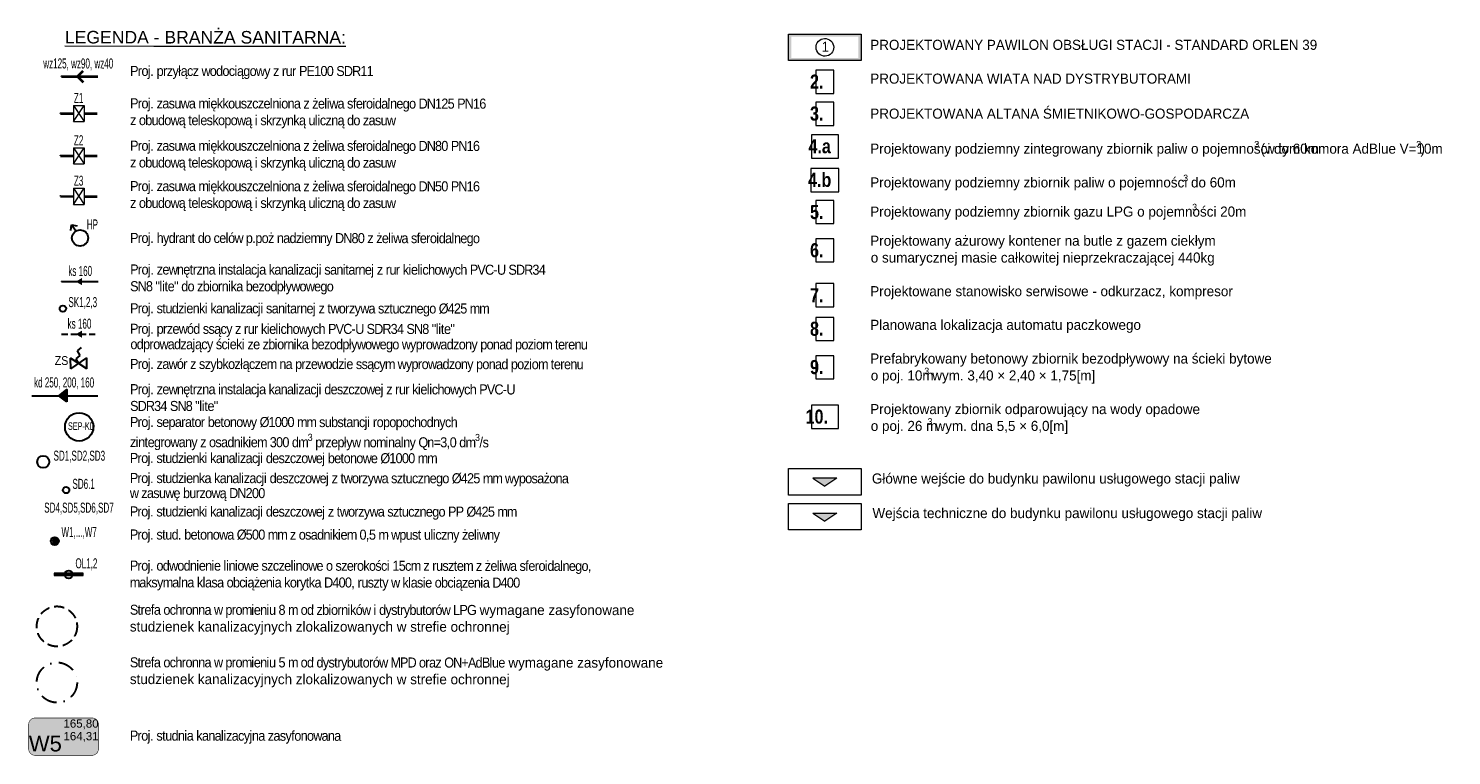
# Model space of a CAD drawing. Header units: millimetres. Extents: x 19047 to 276906, y -533553 to -451719.
# Tile 36 of 36: x 188487 to 276906, y -532044 to -486843. Entities that reach past the tile are written whole.
import ezdxf
from ezdxf.lldxf.tags import DXFTag

# ---------------------------------------------------------------- set-up
doc = ezdxf.new("R2010")
doc.units = ezdxf.units.MM
doc.header["$MEASUREMENT"] = 0
doc.linetypes.add('DASHDOT', pattern=[1000, 500, -250, 0, -250])
doc.linetypes.add('DASHED', pattern=[19.05, 12.7, -6.35])
for name, color, linetype, lineweight in [('0_Nr_pióra__1', 7, 'Continuous', 13), ('0_Nr_pióra__16', 7, 'Continuous', 13), ('EMA_PZT_i_w', 7, 'Continuous', 40), ('ODLEGŁOŚCI BEZPIECZNE OD LPG', 1, 'DASHED', 30), ('ODLEGŁOŚCI BEZPIECZNE OD PALIW PŁYNNYCH', 30, 'DASHDOT', 30), ('PZT kanalizacja_Nr_pióra__19', 255, 'Continuous', 0), ('PZT kanalizacja_Nr_pióra__206', 7, 'Continuous', 30), ('PZT_i_WODA', 5, 'Continuous', 30), ('PZT_Nr_pióra__1', 7, 'Continuous', 13), ('PZT_Nr_pióra__41', 7, 'Continuous', 15), ('PZT_Nr_pióra__6', 7, 'Continuous', 13), ('Q_ZUD_W', 160, 'Continuous', 30)]:
    doc.layers.add(name, color=color, linetype=linetype, lineweight=lineweight)
doc.layers.add('0_Nr_pióra__140', color=7, linetype='Continuous', lineweight=13, true_color=0x7e20ff)
doc.layers.add('PZT_i_KD', color=7, linetype='Continuous', lineweight=30, true_color=0x136734)
doc.layers.add('IS_Węzeł_sieci_kanalizacyjnej_-_opisy', color=7, linetype='Continuous')
doc.styles.add('GENERATED_STYLE_13', font='txt')
doc.styles.add('GENERATED_STYLE_2', font='txt')
doc.styles.add('GENERATED_STYLE_3', font='txt')
doc.styles.add('GENERATED_STYLE_5', font='txt')
doc.styles.add('GENERATED_STYLE_9', font='txt')
doc.styles.add('STYL_AUTOMATYCZNY_6', font='txt')
tags = doc.linetypes.add('SOLID', pattern=[10, 10, 0]).pattern_tags.tags
tags[6:7] = [DXFTag(74, 4), DXFTag(75, 0), DXFTag(340, '0'), DXFTag(46, 0.0), DXFTag(50, 0.0), DXFTag(44, 0.0), DXFTag(45, 0.0)]
tags[4:5] = [DXFTag(74, 4), DXFTag(75, 0), DXFTag(340, '0'), DXFTag(46, 0.0), DXFTag(50, 0.0), DXFTag(44, 0.0), DXFTag(45, 0.0)]

# ---------------------------------------------------------------- blocks, each defined once
blk = doc.blocks.new('G$C5B20D4A7')
at = {"linetype": 'Continuous', "lineweight": 0, "true_color": 0x000000}
blk.add_hatch(color=18, dxfattribs=at).paths.add_polyline_path([(3, 3.208), (1.5, 3.208), (2.25, 2.708)])
at = {"layer": '0_Nr_pióra__1', "linetype": 'Continuous', "lineweight": 0, "true_color": 0xffffff}
blk.add_hatch(color=7, dxfattribs=at).paths.add_polyline_path([(1.5, 1.045), (3, 1.045), (2.25, 0.545)])
at = {"layer": 'PZT_Nr_pióra__1', "linetype": 'Continuous'}
h = blk.add_hatch(color=256, dxfattribs=at)
h.paths.add_polyline_path([(0, 30.824), (4.5, 30.824), (4.5, 29.174), (0, 29.174)])
h.paths.add_polyline_path([(4.339, 29.335), (0.161, 29.335), (0.161, 30.663), (4.339, 30.663)], flags=0)
at = {"layer": '0_Nr_pióra__1', "linetype": 'Continuous'}
for p, q in [((3, 3.208), (1.5, 3.208)), ((1.5, 3.208), (2.25, 2.708)), ((3, 3.208), (2.25, 2.708)), ((1.5, 1.045), (3, 1.045)), ((1.5, 1.045), (2.25, 0.545)), ((3, 1.045), (2.25, 0.545))]:
    blk.add_line(p, q, dxfattribs=at)
at = {"layer": '0_Nr_pióra__140', "linetype": 'Continuous'}
for p, q in [((2.81, 28.572), (1.69, 28.572)), ((1.69, 28.572), (1.69, 27.131)), ((2.81, 27.131), (2.81, 28.572)), ((1.69, 27.131), (2.81, 27.131)), ((2.81, 26.589), (1.69, 26.589)), ((1.69, 26.589), (1.69, 25.147)), ((2.81, 25.147), (2.81, 26.589)), ((1.69, 25.147), (2.81, 25.147)), ((3.09, 24.559), (1.41, 24.559)), ((1.41, 24.559), (1.41, 23.117)), ((3.09, 23.117), (3.09, 24.559)), ((1.41, 23.117), (3.09, 23.117)), ((3.119, 22.467), (1.381, 22.467)), ((1.381, 22.467), (1.381, 21.025)), ((3.119, 21.025), (3.119, 22.467)), ((1.381, 21.025), (3.119, 21.025)), ((2.81, 20.483), (1.69, 20.483)), ((1.69, 20.483), (1.69, 19.042)), ((2.81, 19.042), (2.81, 20.483)), ((1.69, 19.042), (2.81, 19.042)), ((2.81, 18.095), (1.69, 18.095)), ((1.69, 18.095), (1.69, 16.654)), ((2.81, 16.654), (2.81, 18.095)), ((1.69, 16.654), (2.81, 16.654)), ((2.81, 15.308), (1.69, 15.308)), ((1.69, 15.308), (1.69, 13.867)), ((2.81, 13.867), (2.81, 15.308)), ((1.69, 13.867), (2.81, 13.867)), ((2.81, 13.209), (1.69, 13.209)), ((1.69, 13.209), (1.69, 11.768)), ((2.81, 11.768), (2.81, 13.209)), ((1.69, 11.768), (2.81, 11.768)), ((2.81, 10.829), (1.69, 10.829)), ((1.69, 10.829), (1.69, 9.388)), ((2.81, 9.388), (2.81, 10.829)), ((1.69, 9.388), (2.81, 9.388)), ((3.09, 7.75), (1.41, 7.75)), ((1.41, 7.75), (1.41, 6.309)), ((3.09, 6.309), (3.09, 7.75)), ((1.41, 6.309), (3.09, 6.309))]:
    blk.add_line(p, q, dxfattribs=at)
at = {"layer": 'PZT_Nr_pióra__1', "linetype": 'Continuous'}
for p, q in [((0, 29.174), (0, 30.824)), ((0, 30.824), (4.5, 30.824)), ((4.5, 30.824), (4.5, 29.174)), ((4.5, 29.174), (0, 29.174)), ((0, 2.166), (0, 3.816)), ((0, 3.816), (4.5, 3.816)), ((4.5, 3.816), (4.5, 2.166)), ((4.5, 2.166), (0, 2.166)), ((0, 0), (0, 1.65)), ((0, 1.65), (4.5, 1.65)), ((4.5, 1.65), (4.5, 0)), ((4.5, 0), (0, 0))]:
    blk.add_line(p, q, dxfattribs=at)
at = {"layer": 'PZT_Nr_pióra__41', "linetype": 'Continuous'}
blk.add_ellipse((2.25, 29.999), major_axis=(0.322, -0.446), ratio=0.995216, dxfattribs=at)
at = {"layer": '0_Nr_pióra__140', "char_height": 0.875, "style": 'GENERATED_STYLE_5'}
for s, insert, attachment_point in [('\\A1;{\\pt0,140;\\fArial Narrow|b1|i0|c238|p34;2. \\fArial Narrow|b1|i0|c238|p34;\\A1{\\H.66x;\\S^  ;}\\fArial Narrow|b1|i0|c238|p34;\\fArial Narrow|b1|i0|c238|p34;\\A1{\\H.66x;\\S^  ;}\\fArial Narrow|b1|i0|c238|p34;\\fArial Narrow|b1|i0|c238|p34;\\fArial Narrow|b1|i0|c238|p34;\\fArial Narrow|b1|i0|c238|p34;\\fArial Narrow|b1|i0|c238|p34;\\fArial Narrow|b1|i0|c238|p34;\\fArial Narrow|b1|i0|c238|p34;\\fArial Narrow|b1|i0|c238|p34;\\fArial Narrow|b1|i0|c238|p34;\\fArial Narrow|b1|i0|c238|p34;\\fArial Narrow|b1|i0|c238|p34;\\fArial Narrow|b1|i0|c238|p34;\\fArial Narrow|b1|i0|c238|p34;\\fArial Narrow|b1|i0|c238|p34;\\fArial Narrow|b1|i0|c238|p34;\\fArial Narrow|b1|i0|c238|p34;\\fArial Narrow|b1|i0|c238|p34;\\fArial Narrow|b1|i0|c238|p34;\\fArial Narrow|b1|i0|c238|p34;\\fArial Narrow|b1|i0|c238|p34;\\fArial Narrow|b1|i0|c238|p34;\\fArial Narrow|b1|i0|c238|p34;\\fArial Narrow|b1|i0|c238|p34;\\fArial Narrow|b1|i0|c238|p34;\\fArial Narrow|b1|i0|c238|p34;\\fArial Narrow|b1|i0|c238|p34;}', (2.81, 28.302), 3), ('\\A1;{\\pt0,140;\\fArial Narrow|b1|i0|c238|p34;3. \\fArial Narrow|b1|i0|c238|p34;\\A1{\\H.66x;\\S^  ;}\\fArial Narrow|b1|i0|c238|p34;\\fArial Narrow|b1|i0|c238|p34;\\A1{\\H.66x;\\S^  ;}\\fArial Narrow|b1|i0|c238|p34;\\fArial Narrow|b1|i0|c238|p34;\\fArial Narrow|b1|i0|c238|p34;\\fArial Narrow|b1|i0|c238|p34;\\fArial Narrow|b1|i0|c238|p34;\\fArial Narrow|b1|i0|c238|p34;\\fArial Narrow|b1|i0|c238|p34;\\fArial Narrow|b1|i0|c238|p34;\\fArial Narrow|b1|i0|c238|p34;\\fArial Narrow|b1|i0|c238|p34;\\fArial Narrow|b1|i0|c238|p34;\\fArial Narrow|b1|i0|c238|p34;\\fArial Narrow|b1|i0|c238|p34;\\fArial Narrow|b1|i0|c238|p34;\\fArial Narrow|b1|i0|c238|p34;\\fArial Narrow|b1|i0|c238|p34;\\fArial Narrow|b1|i0|c238|p34;\\fArial Narrow|b1|i0|c238|p34;\\fArial Narrow|b1|i0|c238|p34;\\fArial Narrow|b1|i0|c238|p34;\\fArial Narrow|b1|i0|c238|p34;\\fArial Narrow|b1|i0|c238|p34;\\fArial Narrow|b1|i0|c238|p34;\\fArial Narrow|b1|i0|c238|p34;\\fArial Narrow|b1|i0|c238|p34;\\fArial Narrow|b1|i0|c238|p34;}', (2.81, 26.319), 3), ('\\A1;{\\pt0,140;\\fArial Narrow|b1|i0|c238|p34;4.a \\fArial Narrow|b1|i0|c238|p34;\\A1{\\H.66x;\\S^  ;}\\fArial Narrow|b1|i0|c238|p34;\\fArial Narrow|b1|i0|c238|p34;\\A1{\\H.66x;\\S^  ;}\\fArial Narrow|b1|i0|c238|p34;\\fArial Narrow|b1|i0|c238|p34;\\fArial Narrow|b1|i0|c238|p34;\\fArial Narrow|b1|i0|c238|p34;\\fArial Narrow|b1|i0|c238|p34;\\fArial Narrow|b1|i0|c238|p34;\\fArial Narrow|b1|i0|c238|p34;\\fArial Narrow|b1|i0|c238|p34;\\fArial Narrow|b1|i0|c238|p34;\\fArial Narrow|b1|i0|c238|p34;\\fArial Narrow|b1|i0|c238|p34;\\fArial Narrow|b1|i0|c238|p34;\\fArial Narrow|b1|i0|c238|p34;\\fArial Narrow|b1|i0|c238|p34;\\fArial Narrow|b1|i0|c238|p34;\\fArial Narrow|b1|i0|c238|p34;\\fArial Narrow|b1|i0|c238|p34;\\fArial Narrow|b1|i0|c238|p34;\\fArial Narrow|b1|i0|c238|p34;\\fArial Narrow|b1|i0|c238|p34;\\fArial Narrow|b1|i0|c238|p34;\\fArial Narrow|b1|i0|c238|p34;\\fArial Narrow|b1|i0|c238|p34;\\fArial Narrow|b1|i0|c238|p34;\\fArial Narrow|b1|i0|c238|p34;\\fArial Narrow|b1|i0|c238|p34;}', (2.25, 24.289), 2), ('\\A1;{\\pt0,140;\\fArial Narrow|b1|i0|c238|p34;4.b \\fArial Narrow|b1|i0|c238|p34;\\A1{\\H.66x;\\S^  ;}\\fArial Narrow|b1|i0|c238|p34;\\fArial Narrow|b1|i0|c238|p34;\\A1{\\H.66x;\\S^  ;}\\fArial Narrow|b1|i0|c238|p34;\\fArial Narrow|b1|i0|c238|p34;\\fArial Narrow|b1|i0|c238|p34;\\fArial Narrow|b1|i0|c238|p34;\\fArial Narrow|b1|i0|c238|p34;\\fArial Narrow|b1|i0|c238|p34;\\fArial Narrow|b1|i0|c238|p34;\\fArial Narrow|b1|i0|c238|p34;\\fArial Narrow|b1|i0|c238|p34;\\fArial Narrow|b1|i0|c238|p34;\\fArial Narrow|b1|i0|c238|p34;\\fArial Narrow|b1|i0|c238|p34;\\fArial Narrow|b1|i0|c238|p34;\\fArial Narrow|b1|i0|c238|p34;\\fArial Narrow|b1|i0|c238|p34;\\fArial Narrow|b1|i0|c238|p34;\\fArial Narrow|b1|i0|c238|p34;\\fArial Narrow|b1|i0|c238|p34;\\fArial Narrow|b1|i0|c238|p34;\\fArial Narrow|b1|i0|c238|p34;\\fArial Narrow|b1|i0|c238|p34;\\fArial Narrow|b1|i0|c238|p34;\\fArial Narrow|b1|i0|c238|p34;\\fArial Narrow|b1|i0|c238|p34;\\fArial Narrow|b1|i0|c238|p34;\\fArial Narrow|b1|i0|c238|p34;}', (2.25, 22.197), 2), ('\\A1;{\\pt0,140;\\fArial Narrow|b1|i0|c238|p34;5. \\fArial Narrow|b1|i0|c238|p34;\\A1{\\H.66x;\\S^  ;}\\fArial Narrow|b1|i0|c238|p34;\\fArial Narrow|b1|i0|c238|p34;\\A1{\\H.66x;\\S^  ;}\\fArial Narrow|b1|i0|c238|p34;\\fArial Narrow|b1|i0|c238|p34;\\fArial Narrow|b1|i0|c238|p34;\\fArial Narrow|b1|i0|c238|p34;\\fArial Narrow|b1|i0|c238|p34;\\fArial Narrow|b1|i0|c238|p34;\\fArial Narrow|b1|i0|c238|p34;\\fArial Narrow|b1|i0|c238|p34;\\fArial Narrow|b1|i0|c238|p34;\\fArial Narrow|b1|i0|c238|p34;\\fArial Narrow|b1|i0|c238|p34;\\fArial Narrow|b1|i0|c238|p34;\\fArial Narrow|b1|i0|c238|p34;\\fArial Narrow|b1|i0|c238|p34;\\fArial Narrow|b1|i0|c238|p34;\\fArial Narrow|b1|i0|c238|p34;\\fArial Narrow|b1|i0|c238|p34;\\fArial Narrow|b1|i0|c238|p34;\\fArial Narrow|b1|i0|c238|p34;\\fArial Narrow|b1|i0|c238|p34;\\fArial Narrow|b1|i0|c238|p34;\\fArial Narrow|b1|i0|c238|p34;\\fArial Narrow|b1|i0|c238|p34;\\fArial Narrow|b1|i0|c238|p34;\\fArial Narrow|b1|i0|c238|p34;\\fArial Narrow|b1|i0|c238|p34;}', (2.81, 20.2), 3), ('\\A1;{\\pt0,140;\\fArial Narrow|b1|i0|c238|p34;6. \\fArial Narrow|b1|i0|c238|p34;\\A1{\\H.66x;\\S^  ;}\\fArial Narrow|b1|i0|c238|p34;\\fArial Narrow|b1|i0|c238|p34;\\A1{\\H.66x;\\S^  ;}\\fArial Narrow|b1|i0|c238|p34;\\fArial Narrow|b1|i0|c238|p34;\\fArial Narrow|b1|i0|c238|p34;\\fArial Narrow|b1|i0|c238|p34;\\fArial Narrow|b1|i0|c238|p34;\\fArial Narrow|b1|i0|c238|p34;\\fArial Narrow|b1|i0|c238|p34;\\fArial Narrow|b1|i0|c238|p34;\\fArial Narrow|b1|i0|c238|p34;\\fArial Narrow|b1|i0|c238|p34;\\fArial Narrow|b1|i0|c238|p34;\\fArial Narrow|b1|i0|c238|p34;\\fArial Narrow|b1|i0|c238|p34;\\fArial Narrow|b1|i0|c238|p34;\\fArial Narrow|b1|i0|c238|p34;\\fArial Narrow|b1|i0|c238|p34;\\fArial Narrow|b1|i0|c238|p34;\\fArial Narrow|b1|i0|c238|p34;\\fArial Narrow|b1|i0|c238|p34;\\fArial Narrow|b1|i0|c238|p34;\\fArial Narrow|b1|i0|c238|p34;\\fArial Narrow|b1|i0|c238|p34;\\fArial Narrow|b1|i0|c238|p34;\\fArial Narrow|b1|i0|c238|p34;\\fArial Narrow|b1|i0|c238|p34;\\fArial Narrow|b1|i0|c238|p34;}', (2.81, 17.825), 3), ('\\A1;{\\pt0,140;\\fArial Narrow|b1|i0|c238|p34;7. \\fArial Narrow|b1|i0|c238|p34;\\A1{\\H.66x;\\S^  ;}\\fArial Narrow|b1|i0|c238|p34;\\fArial Narrow|b1|i0|c238|p34;\\A1{\\H.66x;\\S^  ;}\\fArial Narrow|b1|i0|c238|p34;\\fArial Narrow|b1|i0|c238|p34;\\fArial Narrow|b1|i0|c238|p34;\\fArial Narrow|b1|i0|c238|p34;\\fArial Narrow|b1|i0|c238|p34;\\fArial Narrow|b1|i0|c238|p34;\\fArial Narrow|b1|i0|c238|p34;\\fArial Narrow|b1|i0|c238|p34;\\fArial Narrow|b1|i0|c238|p34;\\fArial Narrow|b1|i0|c238|p34;\\fArial Narrow|b1|i0|c238|p34;\\fArial Narrow|b1|i0|c238|p34;\\fArial Narrow|b1|i0|c238|p34;\\fArial Narrow|b1|i0|c238|p34;\\fArial Narrow|b1|i0|c238|p34;\\fArial Narrow|b1|i0|c238|p34;\\fArial Narrow|b1|i0|c238|p34;\\fArial Narrow|b1|i0|c238|p34;\\fArial Narrow|b1|i0|c238|p34;\\fArial Narrow|b1|i0|c238|p34;\\fArial Narrow|b1|i0|c238|p34;\\fArial Narrow|b1|i0|c238|p34;\\fArial Narrow|b1|i0|c238|p34;\\fArial Narrow|b1|i0|c238|p34;\\fArial Narrow|b1|i0|c238|p34;\\fArial Narrow|b1|i0|c238|p34;}', (2.81, 15.025), 3), ('\\A1;{\\pt0,140;\\fArial Narrow|b1|i0|c238|p34;8. \\fArial Narrow|b1|i0|c238|p34;\\A1{\\H.66x;\\S^  ;}\\fArial Narrow|b1|i0|c238|p34;\\fArial Narrow|b1|i0|c238|p34;\\A1{\\H.66x;\\S^  ;}\\fArial Narrow|b1|i0|c238|p34;\\fArial Narrow|b1|i0|c238|p34;\\fArial Narrow|b1|i0|c238|p34;\\fArial Narrow|b1|i0|c238|p34;\\fArial Narrow|b1|i0|c238|p34;\\fArial Narrow|b1|i0|c238|p34;\\fArial Narrow|b1|i0|c238|p34;\\fArial Narrow|b1|i0|c238|p34;\\fArial Narrow|b1|i0|c238|p34;\\fArial Narrow|b1|i0|c238|p34;\\fArial Narrow|b1|i0|c238|p34;\\fArial Narrow|b1|i0|c238|p34;\\fArial Narrow|b1|i0|c238|p34;\\fArial Narrow|b1|i0|c238|p34;\\fArial Narrow|b1|i0|c238|p34;\\fArial Narrow|b1|i0|c238|p34;\\fArial Narrow|b1|i0|c238|p34;\\fArial Narrow|b1|i0|c238|p34;\\fArial Narrow|b1|i0|c238|p34;\\fArial Narrow|b1|i0|c238|p34;\\fArial Narrow|b1|i0|c238|p34;\\fArial Narrow|b1|i0|c238|p34;\\fArial Narrow|b1|i0|c238|p34;\\fArial Narrow|b1|i0|c238|p34;\\fArial Narrow|b1|i0|c238|p34;\\fArial Narrow|b1|i0|c238|p34;}', (2.81, 12.94), 3), ('\\A1;{\\pt0,140;\\fArial Narrow|b1|i0|c238|p34;9. \\fArial Narrow|b1|i0|c238|p34;\\A1{\\H.66x;\\S^  ;}\\fArial Narrow|b1|i0|c238|p34;\\fArial Narrow|b1|i0|c238|p34;\\A1{\\H.66x;\\S^  ;}\\fArial Narrow|b1|i0|c238|p34;\\fArial Narrow|b1|i0|c238|p34;\\fArial Narrow|b1|i0|c238|p34;\\fArial Narrow|b1|i0|c238|p34;\\fArial Narrow|b1|i0|c238|p34;\\fArial Narrow|b1|i0|c238|p34;\\fArial Narrow|b1|i0|c238|p34;\\fArial Narrow|b1|i0|c238|p34;\\fArial Narrow|b1|i0|c238|p34;\\fArial Narrow|b1|i0|c238|p34;\\fArial Narrow|b1|i0|c238|p34;\\fArial Narrow|b1|i0|c238|p34;\\fArial Narrow|b1|i0|c238|p34;\\fArial Narrow|b1|i0|c238|p34;\\fArial Narrow|b1|i0|c238|p34;\\fArial Narrow|b1|i0|c238|p34;\\fArial Narrow|b1|i0|c238|p34;\\fArial Narrow|b1|i0|c238|p34;\\fArial Narrow|b1|i0|c238|p34;\\fArial Narrow|b1|i0|c238|p34;\\fArial Narrow|b1|i0|c238|p34;\\fArial Narrow|b1|i0|c238|p34;\\fArial Narrow|b1|i0|c238|p34;\\fArial Narrow|b1|i0|c238|p34;\\fArial Narrow|b1|i0|c238|p34;\\fArial Narrow|b1|i0|c238|p34;}', (2.81, 10.559), 3), ('\\A1;{\\pt0,140;\\fArial Narrow|b1|i0|c238|p34;10. \\fArial Narrow|b1|i0|c238|p34;\\A1{\\H.66x;\\S^  ;}\\fArial Narrow|b1|i0|c238|p34;\\fArial Narrow|b1|i0|c238|p34;\\A1{\\H.66x;\\S^  ;}\\fArial Narrow|b1|i0|c238|p34;\\fArial Narrow|b1|i0|c238|p34;\\fArial Narrow|b1|i0|c238|p34;\\fArial Narrow|b1|i0|c238|p34;\\fArial Narrow|b1|i0|c238|p34;\\fArial Narrow|b1|i0|c238|p34;\\fArial Narrow|b1|i0|c238|p34;\\fArial Narrow|b1|i0|c238|p34;\\fArial Narrow|b1|i0|c238|p34;\\fArial Narrow|b1|i0|c238|p34;\\fArial Narrow|b1|i0|c238|p34;\\fArial Narrow|b1|i0|c238|p34;\\fArial Narrow|b1|i0|c238|p34;\\fArial Narrow|b1|i0|c238|p34;\\fArial Narrow|b1|i0|c238|p34;\\fArial Narrow|b1|i0|c238|p34;\\fArial Narrow|b1|i0|c238|p34;\\fArial Narrow|b1|i0|c238|p34;\\fArial Narrow|b1|i0|c238|p34;\\fArial Narrow|b1|i0|c238|p34;\\fArial Narrow|b1|i0|c238|p34;\\fArial Narrow|b1|i0|c238|p34;\\fArial Narrow|b1|i0|c238|p34;\\fArial Narrow|b1|i0|c238|p34;\\fArial Narrow|b1|i0|c238|p34;\\fArial Narrow|b1|i0|c238|p34;}', (3.09, 7.48), 3)]:
    blk.add_mtext(s, dxfattribs=dict(at, insert=insert, attachment_point=attachment_point))
at = {"layer": 'PZT_Nr_pióra__1', "linetype": 'Continuous'}
for s, height, style, p in [('PROJEKTOWANY PAWILON OBSŁUGI STACJI - STANDARD ORLEN 39', 0.625, 'GENERATED_STYLE_2', (5.07, 29.842)), ('PROJEKTOWANA WIATA NAD DYSTRYBUTORAMI', 0.625, 'GENERATED_STYLE_2', (5.07, 27.74)), ('PROJEKTOWANA ALTANA ŚMIETNIKOWO-GOSPODARCZA', 0.625, 'GENERATED_STYLE_2', (5.07, 25.564)), ('Projektowany podziemny zintegrowany zbiornik paliw o pojemności do 60m', 0.625, 'GENERATED_STYLE_2', (5.07, 23.386)), ('3', 0.412, 'GENERATED_STYLE_2', (28.93, 23.768)), ('(w tym komora AdBlue V=10m', 0.625, 'GENERATED_STYLE_2', (29.324, 23.386)), ('3', 0.412, 'GENERATED_STYLE_2', (38.995, 23.768)), (')', 0.625, 'GENERATED_STYLE_2', (39.258, 23.386)), ('Projektowany podziemny zbiornik paliw o pojemności do 60m', 0.625, 'GENERATED_STYLE_2', (5.07, 21.289)), ('3', 0.412, 'GENERATED_STYLE_2', (24.512, 21.67)), ('Projektowany podziemny zbiornik gazu LPG o pojemności 20m', 0.625, 'GENERATED_STYLE_2', (5.07, 19.476)), ('3', 0.412, 'GENERATED_STYLE_2', (25.07, 19.857)), ('Projektowany ażurowy kontener na butle z gazem ciekłym', 0.625, 'GENERATED_STYLE_2', (5.07, 17.664)), ('o sumarycznej masie całkowitej nieprzekraczającej 440kg', 0.625, 'GENERATED_STYLE_2', (5.102, 16.617)), ('Projektowane stanowisko serwisowe - odkurzacz, kompresor', 0.625, 'GENERATED_STYLE_2', (5.07, 14.526)), ('Planowana lokalizacja automatu paczkowego', 0.625, 'GENERATED_STYLE_2', (5.07, 12.436)), ('Prefabrykowany betonowy zbiornik bezodpływowy na ścieki bytowe', 0.625, 'GENERATED_STYLE_2', (5.07, 10.34)), ('o poj. 10m', 0.625, 'GENERATED_STYLE_2', (5.102, 9.288)), ('3', 0.412, 'GENERATED_STYLE_2', (8.427, 9.67)), (' wym. 3,40 × 2,40 × 1,75[m]', 0.625, 'GENERATED_STYLE_2', (8.69, 9.288)), ('Projektowany zbiornik odparowujący na wody opadowe', 0.625, 'GENERATED_STYLE_2', (5.07, 7.197)), ('o poj. 26 m', 0.625, 'GENERATED_STYLE_2', (5.102, 6.151)), ('3', 0.412, 'GENERATED_STYLE_2', (8.626, 6.532)), (' wym. dna 5,5 × 6,0[m]', 0.625, 'GENERATED_STYLE_2', (8.889, 6.151)), ('Główne wejście do budynku pawilonu usługowego stacji paliw', 0.625, 'GENERATED_STYLE_3', (5.171, 2.882)), ('Wejścia techniczne do budynku pawilonu usługowego stacji paliw', 0.625, 'GENERATED_STYLE_3', (5.207, 0.731))]:
    blk.add_text(s, height=height, dxfattribs=dict(at, style=style)).set_placement(p)
at = {"layer": 'PZT_Nr_pióra__6', "linetype": 'Continuous', "style": 'GENERATED_STYLE_13'}
blk.add_text('1', height=0.625, dxfattribs=at).set_placement((2.044, 29.721))

msp = doc.modelspace()

# ---------------------------------------------------------------- hatches: boundary and pattern name
at = {"lineweight": 30}
for points in [[(191427, -502581), (191814, -502803), (191812, -502357)], [(191425, -505851), (191812, -506073), (191810, -505627)]]:
    msp.add_hatch(color=32, dxfattribs=at).paths.add_polyline_path(points)
at = {"layer": 'PZT kanalizacja_Nr_pióra__19', "linetype": 'Continuous', "lineweight": 0, "true_color": 0x3f3f3f}
msp.add_hatch(color=250, dxfattribs=at).paths.add_polyline_path([(189969, -518711, 1), (190269, -518711, 1)])
at = {"layer": 'PZT_i_KD'}
msp.add_hatch(color=256, dxfattribs=at).paths.add_polyline_path([(190368, -509682), (190875, -510048), (190861, -509298)])
at = {"layer": 'PZT_i_WODA', "lineweight": 30, "transparency": 33554457}
msp.add_hatch(color=6, dxfattribs=at).paths.add_polyline_path([(192445, -532029, 0.414214), (192832, -531643), (192832, -530096, 0.414214), (192445, -529709), (188889, -529709, 0.414214), (188502, -530096), (188502, -531643, 0.414214), (188889, -532029)])

# ---------------------------------------------------------------- linework, layer by layer
at = {"color": 32, "linetype": 'DASHED', "lineweight": 30, "ltscale": 30}
msp.add_line((190543, -505850, 0), (192809, -505852, 0), dxfattribs=at)
at = {"color": 32, "linetype": 'Continuous', "lineweight": 30, "ltscale": 30}
for p, q in [((191113, -508011, 0), (191105, -507335, 0)), ((192112, -508000, 0), (192104, -507324, 0))]:
    msp.add_line(p, q, dxfattribs=at)
at = {"color": 32, "lineweight": 30}
for p, q in [((192112, -508000, 0), (191105, -507335, 0)), ((191113, -508011, 0), (192104, -507324, 0)), ((191453, -507388, 0), (191692, -507174, 0)), ((191609, -507667, 0), (191453, -507388, 0)), ((191536, -506894, 0), (191775, -506681, 0)), ((191692, -507174, 0), (191536, -506894, 0))]:
    msp.add_line(p, q, dxfattribs=at)
msp.add_lwpolyline([(190543, -502581), (190543, -502581), (192809, -502582)], dxfattribs=at)
msp.add_circle((190627, -504262, -195), 200, dxfattribs=at)
at = {"layer": '0_Nr_pióra__16', "linetype": 'Continuous'}
for p, q in [((190148, -520710, -195), (190148, -520860, -195)), ((190208, -520710, -195), (190208, -520860, -195)), ((190268, -520710, -195), (190268, -520860, -195)), ((190328, -520710, -195), (190328, -520860, -195)), ((190388, -520710, -195), (190388, -520860, -195)), ((190448, -520710, -195), (190448, -520860, -195)), ((190508, -520710, -195), (190508, -520860, -195)), ((190568, -520710, -195), (190568, -520860, -195)), ((190628, -520710, -195), (190628, -520860, -195)), ((190748, -520709, -195), (190748, -520859, -195)), ((190808, -520709, -195), (190808, -520859, -195)), ((190868, -520709, -195), (190868, -520859, -195)), ((190928, -520709, -195), (190928, -520859, -195)), ((190988, -520709, -195), (190988, -520859, -195)), ((191048, -520709, -195), (191048, -520859, -195)), ((191108, -520709, -195), (191108, -520859, -195)), ((191168, -520709, -195), (191168, -520859, -195)), ((191228, -520709, -195), (191228, -520859, -195)), ((191348, -520709, -195), (191348, -520859, -195)), ((191408, -520709, -195), (191408, -520859, -195)), ((191468, -520709, -195), (191468, -520859, -195)), ((191528, -520709, -195), (191528, -520859, -195)), ((191588, -520709, -195), (191588, -520859, -195)), ((191648, -520709, -195), (191648, -520859, -195)), ((191708, -520709, -195), (191708, -520859, -195)), ((191768, -520709, -195), (191768, -520859, -195)), ((191828, -520709, -195), (191828, -520859, -195))]:
    msp.add_line(p, q, dxfattribs=at)
at = {"layer": '0_Nr_pióra__16', "linetype": 'Continuous', "elevation": -195, "flags": 128}
for points in [[(190088, -520860), (190688, -520860), (190688, -520710), (190088, -520710)], [(190688, -520860), (191288, -520859), (191288, -520709), (190688, -520710)], [(191288, -520859), (191888, -520859), (191888, -520709), (191288, -520709)]]:
    msp.add_lwpolyline(points, close=True, dxfattribs=at)
at = {"layer": 'EMA_PZT_i_w', "color": 5, "linetype": 'Continuous'}
for p, q in [((191536, -489830, 0), (191878, -489471, 33515)), ((191536, -489830, -19), (191895, -490172, 33495))]:
    msp.add_line(p, q, dxfattribs=at)
for points, elevation in [([(190538, -489829), (190538, -489829), (192804, -489831)], 0), ([(190482, -492136), (190482, -492136), (191277, -492136)], -195), ([(191953, -492137), (192748, -492137)], -195), ([(190482, -494767), (190482, -494767), (191277, -494768)], -195), ([(191953, -494768), (192748, -494769)], -195), ([(190482, -497279), (190482, -497279), (191277, -497280)], -195), ([(191953, -497280), (192748, -497281)], -195)]:
    msp.add_lwpolyline(points, dxfattribs=dict(at, elevation=elevation))
at = {"layer": 'IS_Węzeł_sieci_kanalizacyjnej_-_opisy', "linetype": 'SOLID', "lineweight": 30, "ltscale": 50}
msp.add_lwpolyline([(188889, -532029, 30, 30, 0), (192445, -532029, 30, 30, 0.414214), (192832, -531643, 30, 30, 0), (192832, -530096, 30, 30, 0.414214), (192445, -529709, 30, 30, 0), (188889, -529709, 30, 30, 0.414214), (188502, -530096, 30, 30, 0), (188502, -531643, 30, 30, 0.414214), (188889, -532029, 30, 30, 0)], format="xyseb", dxfattribs=at)
at = {"layer": 'ODLEGŁOŚCI BEZPIECZNE OD LPG', "ltscale": 50}
msp.add_circle((190256, -524016, -195), 1250, dxfattribs=at)
at = {"layer": 'ODLEGŁOŚCI BEZPIECZNE OD PALIW PŁYNNYCH', "ltscale": 2}
msp.add_circle((190256, -527503, -195), 1250, dxfattribs=at)
at = {"layer": 'PZT kanalizacja_Nr_pióra__206', "linetype": 'Continuous', "elevation": -195, "flags": 128}
msp.add_lwpolyline([(189969, -518711, 1), (190269, -518711, 1)], format="xyb", close=True, dxfattribs=at)
at = {"layer": 'PZT_i_KD', "elevation": -195}
for points in [[(188694, -509682), (189620, -509682), (192799, -509684)], [(190875, -510048), (190368, -509682), (190861, -509298), (190875, -510048)]]:
    msp.add_lwpolyline(points, dxfattribs=at)
at = {"layer": 'PZT_i_KD'}
for centre, radius in [((191637, -511613, -195), 879), ((189405, -513786, -195), 375), ((190824, -515538, -195), 200), ((190119, -518711, -195), 250), ((190988, -520784, -195), 250)]:
    msp.add_circle(centre, radius, dxfattribs=at)
at = {"layer": 'PZT_i_WODA'}
for p, q in [((191116, -499397, -195), (191163, -499057, -195)), ((191425, -499447, -195), (191163, -499057, -195)), ((191163, -499057, -195), (191516, -499115, -195))]:
    msp.add_line(p, q, dxfattribs=at)
msp.add_circle((191692, -499869, -195), 500, dxfattribs=at)
at = {"layer": 'Q_ZUD_W', "linetype": 'Continuous', "lineweight": 13}
for p, q in [((191278, -491637, -195), (191277, -492636, -195)), ((191277, -492636, -195), (191953, -491637, -195)), ((191278, -491637, -195), (191953, -491637, -195)), ((191278, -491637, -195), (191953, -492636, -195)), ((191953, -491637, -195), (191953, -492636, -195)), ((191277, -492636, -195), (191953, -492636, -195)), ((191278, -494268, -195), (191277, -495268, -195)), ((191277, -495268, -195), (191953, -494269, -195)), ((191278, -494268, -195), (191953, -494269, -195)), ((191278, -494268, -195), (191953, -495268, -195)), ((191953, -494269, -195), (191953, -495268, -195)), ((191277, -495268, -195), (191953, -495268, -195)), ((191278, -496780, -195), (191277, -497779, -195)), ((191277, -497779, -195), (191953, -496780, -195)), ((191278, -496780, -195), (191953, -496780, -195)), ((191278, -496780, -195), (191953, -497780, -195)), ((191953, -496780, -195), (191953, -497780, -195)), ((191277, -497779, -195), (191953, -497780, -195))]:
    msp.add_line(p, q, dxfattribs=at)

# ---------------------------------------------------------------- block references
at = {"layer": 'PZT_i_WODA', "color": 1, "xscale": 1000, "yscale": 1000, "zscale": 1000}
msp.add_blockref('G$C5B20D4A7', (235720, -518015, 0), dxfattribs=at)

# ---------------------------------------------------------------- texts
at = {"linetype": 'Continuous', "lineweight": 18, "style": 'STYL_AUTOMATYCZNY_6', "width": 0.6}
for s, height, p in [('wz125, wz90, wz40', 625, (189407, -489330, 0)), ('Z1', 625, (191311, -491475, -195)), ('Z2', 625, (191311, -494106, -195)), ('Z3', 625, (191311, -496618, -195)), ('HP', 625, (192109, -499339, -195)), ('ks 160', 625, (190964, -502228, -66)), ('SK1,2,3', 625, (190969, -504167, -195)), ('ks 160', 625, (190919, -505507, -66)), ('kd 250, 200, 160', 625, (188834, -509160, -195)), ('kd 250, 200', 625, (188834, -509160, -195)), ('SEP-KD', 468.7, (190944, -511798, -195)), ('SEP-KD', 468.7, (190944, -511798, -195)), ('SD', 625, (190044, -513713, -195)), ('SD1,SD2,SD3', 625, (190044, -513713, -195)), ('SD6.1', 625, (191220, -515465, -195)), ('SD4,SD5,SD6,SD7', 625, (189466, -516945, -195)), ('W1,...,W7', 625, (190536, -518454, -195)), ('OL1,2', 625, (191405, -520405, -195))]:
    msp.add_text(s, height=height, rotation=359.95994, dxfattribs=at).set_placement(p)
at = {"color": 0, "linetype": 'Continuous', "lineweight": 18, "insert": (190750, -486993, 0), "char_height": 781.25, "attachment_point": 1, "rotation": 359.95994, "style": 'STYL_AUTOMATYCZNY_6'}
msp.add_mtext('\\A1;\\pxql;{\\L\\fArial|b0|i0|c0|p38;LEGENDA - BRANŻA SANITARNA:}', dxfattribs=at)
at = {"linetype": 'Continuous', "lineweight": 18, "char_height": 625, "attachment_point": 1, "rotation": 359.95994, "style": 'STYL_AUTOMATYCZNY_6'}
for s, insert in [('\\A1;\\pxql;{\\T0.9;\\W0.9;\\fArial|b0|i0|c0|p38;Proj. przyłącz wodociągowy z rur PE100 SDR11}', (194801, -489168, 0)), ('\\A1;\\pxql;{\\T0.9;\\W0.9;\\fArial|b0|i0|c0|p38;Proj. zasuwa miękkouszczelniona z żeliwa sferoidalnego DN125 PN16 \\Pz obudową teleskopową i skrzynką uliczną do zasuw}', (194801, -491187, 0)), ('\\A1;\\pxql;{\\T0.9;\\W0.9;\\fArial|b0|i0|c0|p38;Proj. zasuwa miękkouszczelniona z żeliwa sferoidalnego DN80 PN16 \\Pz obudową teleskopową i skrzynką uliczną do zasuw}', (194801, -493819, 0)), ('\\A1;\\pxql;{\\T0.9;\\W0.9;\\fArial|b0|i0|c0|p38;Proj. zasuwa miękkouszczelniona z żeliwa sferoidalnego DN50 PN16 \\Pz obudową teleskopową i skrzynką uliczną do zasuw}', (194801, -496330, 0)), ('\\A1;{\\T0.9;\\W0.9;\\fArial|b0|i0|c0|p38;Proj. hydrant do celów p.poż nadziemny DN80 z żeliwa sferoidalnego  }', (194801, -499553, 0)), ('\\A1;\\pxql;{\\T0.9;\\W0.9;\\fArial|b0|i0|c0|p38;Proj. zewnętrzna instalacja kanalizacji sanitarnej z rur kielichowych PVC-U SDR34 \\PSN8 "lite" do zbiornika bezodpływowego}', (194805, -501513, 0)), ('\\A1;\\pxql;{\\T0.9;\\W0.9;\\fArial|b0|i0|c0|p38;Proj. studzienki kanalizacji sanitarnej z tworzywa sztucznego %%c425 mm}', (194799, -503925, 0)), ('\\A1;\\pxql;{\\T0.9;\\W0.9;\\fArial|b0|i0|c0|p38;Proj. przewód ssący z rur kielichowych PVC-U SDR34 SN8 "lite"}', (194799, -505199, 0)), ('\\A1;\\pxql;{\\T0.9;\\W0.9;\\fArial|b0|i0|c0|p38;odprowadzający ścieki ze zbiornika bezodpływowego wyprowadzony ponad poziom terenu}', (194822, -506155, 0)), ('\\A1;\\pxql;{\\T0.9;\\W0.9;\\fArial|b0|i0|c0|p38;Proj. zawór z szybkozłączem na przewodzie ssącym wyprowadzony ponad poziom terenu }', (194799, -507383, 0)), ('\\A1;\\pxql;{\\T0.9;\\W0.9;\\fArial|b0|i0|c0|p38;Proj. zewnętrzna instalacja kanalizacji deszczowej z rur kielichowych PVC-U \\PSDR34 SN8 "lite" }', (194801, -508955, 0)), ('\\A1;\\pxql;{\\T0.9;\\W0.9;\\fArial|b0|i0|c0|p38;Proj. separator betonowy %%C1000 mm substancji ropopochodnych \\Pzintegrowany z osadnikiem 300 dm{\\H0.7x;\\S3^ ;} przepływ nominalny Qn=3,0 dm{\\H0.7x;\\S3^ ;}/s}', (194793, -510991, 0)), ('\\A1;\\pxql;{\\T0.9;\\W0.9;\\fArial|b0|i0|c0|p38;Proj. studzienki kanalizacji deszczowej betonowe %%c1000 mm}', (194787, -513234, 0)), ('\\A1;\\pxql;{\\T0.9;\\W0.9;\\fArial|b0|i0|c0|p38;Proj. studzienka kanalizacji deszczowej z tworzywa sztucznego %%c425 mm wyposażona}', (194787, -514479, 0)), ('\\A1;\\pxql;{\\T0.9;\\W0.9;\\fArial|b0|i0|c0|p38;w zasuwę burzową DN200}', (194787, -515411, 0)), ('\\A1;\\pxql;{\\T0.9;\\W0.9;\\fArial|b0|i0|c0|p38;Proj. studzienki kanalizacji deszczowej z tworzywa sztucznego PP %%c425 mm}', (194787, -516555, 0)), ('\\A1;\\pxql;{\\T0.9;\\W0.9;\\fArial|b0|i0|c0|p38;Proj. stud. betonowa %%c500 mm z osadnikiem 0,5 m wpust uliczny żeliwny }', (194787, -517990, 0)), ('\\A1;\\pxql;{\\T0.9;\\W0.9;\\fArial|b0|i0|c0|p38;Proj. odwodnienie liniowe szczelinowe o szerokości 15cm z rusztem z żeliwa sferoidalnego,\\Pmaksymalna klasa obciążenia korytka D400, ruszty w klasie obciązenia D400 }', (194787, -519922, 0)), ('\\A1;\\pxql;{\\T0.9;\\W0.9;\\fArial|b0|i0|c0|p38;Strefa ochronna w promieniu 8 m od zbiorników i dystrybutorów LPG} wymagane zasyfonowane \\Pstudzienek kanalizacyjnych zlokalizowanych w strefie ochronnej', (194787, -522666, 0)), ('\\A1;\\pxql;{\\T0.9;\\W0.9;\\fArial|b0|i0|c0|p38;Strefa ochronna w promieniu 5 m od dystrybutorów MPD oraz ON+AdBlue} wymagane zasyfonowane \\Pstudzienek kanalizacyjnych zlokalizowanych w strefie ochronnej', (194787, -525935, 0)), ('\\A1;{\\T0.9;\\W0.9;\\fArial|b0|i0|c0|p38;Proj. studnia kanalizacyjna zasyfonowana}', (194787, -530492, 0))]:
    msp.add_mtext(s, dxfattribs=dict(at, insert=insert))
at = {"layer": 'IS_Węzeł_sieci_kanalizacyjnej_-_opisy', "linetype": 'SOLID', "ltscale": 10}
for s, insert, char_height, attachment_point in [('\\fArial|b0|i0;165,80', (190662, -530404), 511.2, 7), ('\\fArial|b0|i0;W5', (190562, -531803), 979.2, 9), ('\\fArial|b0|i0;164,31', (190662, -530584), 511.2, 1)]:
    msp.add_mtext(s, dxfattribs=dict(at, insert=insert, char_height=char_height, attachment_point=attachment_point))
at = {"layer": 'PZT_i_KD', "color": 7, "linetype": 'Continuous', "insert": (190541, -507773, 0), "char_height": 550, "attachment_point": 8, "style": 'GENERATED_STYLE_9'}
msp.add_mtext('\\A1;{\\W0.9;ZS}', dxfattribs=at)

doc.saveas('drawing.dxf')
